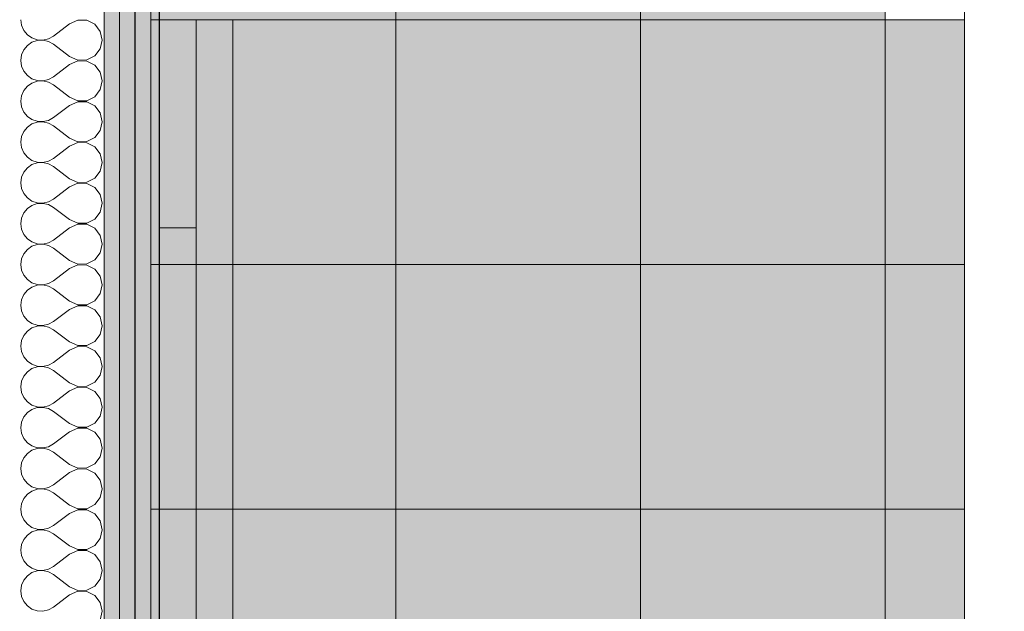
# Model space of a CAD drawing. Header units: millimetres. Extents: x -19885 to 4386, y -353 to 3827.
# Tile 10 of 59: x -19460 to -18655, y 1917 to 2400. Entities that reach past the tile are written whole.
import ezdxf

# ---------------------------------------------------------------- set-up
doc = ezdxf.new("R2010")
doc.units = ezdxf.units.MM
doc.header["$MEASUREMENT"] = 0
doc.linetypes.add('Wipeout_Contour', pattern=[1000, 0, -1000])
for name, color, linetype, lineweight in [('0_Nr_pióra__101', 252, 'Continuous', 5), ('0_Nr_pióra__21', 7, 'Continuous', 25), ('ROZBUDOWA_NOWE_DZIAŁOWE_Nr_pióra__47', 7, 'Continuous', 15)]:
    doc.layers.add(name, color=color, linetype=linetype, lineweight=lineweight)
for name, color, linetype, lineweight, true_color in [('0_Nr_pióra__181', 7, 'Continuous', 0, 0xe8e8e8), ('PRZBUDOWA_W_KAN_OPIS_Nr_pióra__20', 7, 'Continuous', 13, 0xb00000), ('ROZBUDOWA_NOWE_DZIAŁOWE_Nr_pióra__102', 7, 'Continuous', 5, 0xcccccc), ('ROZBUDOWA_NOWE_DZIAŁOWE_Nr_pióra__24', 7, 'Continuous', 15, 0x029e21), ('ROZBUDOWA_NOWE_DZIAŁOWE_Nr_pióra__4', 7, 'Continuous', 13, 0x029e21), ('ROZBUDOWA_NOWE_DZIAŁOWE_Nr_pióra__67', 7, 'Continuous', 13, 0x6a6a6a)]:
    doc.layers.add(name, color=color, linetype=linetype, lineweight=lineweight, true_color=true_color)
doc.layers.add('PRZBUDOWA_W_KAN_OPIS', color=7, linetype='Continuous')
doc.styles.add('GENERATED_STYLE_2', font='txt')
doc.dimstyles.new('GENERATED_STYLE__1', dxfattribs={"dimtxt": 40, "dimasz": 28.5, "dimexe": 0.18, "dimexo": 0, "dimgap": 0.09, "dimtad": 1, "dimdec": 0, "dimlfac": 0.1, "dimzin": 0, "dimdsep": 46, "dimtxsty": 'GENERATED_STYLE_2', "dimblk": 'ARROWHEAD_6', "dimblk1": 'ARROWHEAD_6', "dimblk2": 'ARROWHEAD_6', "dimcen": 0.09, "dimclrd": 256, "dimclre": 256, "dimclrt": 256, "dimadec": 1, "dimazin": 0, "dimtfac": 1, "dimtdec": 4, "dimtmove": 0, "dimatfit": 3, "dimfxl": 0, "dimtolj": 1, "dimtzin": 0, "dimarcsym": 0})
doc.dimstyles.new('GENERATED_STYLE__2', dxfattribs={"dimtxt": 40, "dimasz": 28.5, "dimexe": 0.18, "dimexo": 0, "dimgap": 0.09, "dimtad": 1, "dimtih": 1, "dimtoh": 1, "dimdec": 0, "dimlfac": 0.1, "dimzin": 0, "dimdsep": 46, "dimtxsty": 'GENERATED_STYLE_2', "dimblk": 'ARROWHEAD_6', "dimblk1": 'ARROWHEAD_6', "dimblk2": 'ARROWHEAD_6', "dimcen": 0.09, "dimclrd": 256, "dimclre": 256, "dimclrt": 256, "dimadec": 1, "dimazin": 0, "dimtfac": 1, "dimtdec": 4, "dimtmove": 0, "dimatfit": 3, "dimfxl": 0, "dimtolj": 1, "dimtzin": 0, "dimarcsym": 0})
pattern_1 = [(0, (0, 0), (0, 15), [0, -15])]

# ---------------------------------------------------------------- blocks, each defined once
blk = doc.blocks.new('*X12')
at = {"layer": 'ROZBUDOWA_NOWE_DZIAŁOWE_Nr_pióra__4', "linetype": 'Continuous'}
for p, q in [((-19459.33, 2400), (-19458.7, 2395.45)), ((-19412.65, 2399.67), (-19419.33, 2396.67)), ((-19405.33, 2399.51), (-19412.65, 2399.67)), ((-19398.79, 2396.24), (-19405.33, 2399.51)), ((-19458.7, 2395.45), (-19456.84, 2391.24)), ((-19456.84, 2391.24), (-19453.91, 2387.7)), ((-19419.33, 2396.67), (-19432.66, 2386.67)), ((-19394.27, 2390.48), (-19398.79, 2396.24)), ((-19392.66, 2383.33), (-19394.27, 2390.48)), ((-19453.91, 2387.7), (-19450.12, 2385.09)), ((-19450.12, 2385.09), (-19445.76, 2383.62)), ((-19445.76, 2383.04), (-19450.12, 2381.57)), ((-19445.76, 2383.62), (-19441.17, 2383.4)), ((-19441.17, 2383.27), (-19445.76, 2383.04)), ((-19441.17, 2383.4), (-19436.69, 2384.44)), ((-19436.69, 2382.23), (-19441.17, 2383.27)), ((-19436.69, 2384.44), (-19432.66, 2386.67)), ((-19432.66, 2380), (-19436.69, 2382.23)), ((-19394.27, 2376.19), (-19392.66, 2383.33)), ((-19456.84, 2375.43), (-19458.7, 2371.22)), ((-19453.91, 2378.97), (-19456.84, 2375.43)), ((-19450.12, 2381.57), (-19453.91, 2378.97)), ((-19419.33, 2370), (-19432.66, 2380)), ((-19398.79, 2370.43), (-19394.27, 2376.19)), ((-19458.7, 2371.22), (-19459.33, 2366.67)), ((-19459.33, 2366.67), (-19458.7, 2362.11)), ((-19419.33, 2370), (-19412.65, 2367)), ((-19412.65, 2366.33), (-19419.33, 2363.33)), ((-19412.65, 2367), (-19405.33, 2367.15)), ((-19405.33, 2366.18), (-19412.65, 2366.33)), ((-19405.33, 2367.15), (-19398.79, 2370.43)), ((-19398.79, 2362.91), (-19405.33, 2366.18)), ((-19458.7, 2362.11), (-19456.84, 2357.9)), ((-19456.84, 2357.9), (-19453.91, 2354.36)), ((-19419.33, 2363.33), (-19432.66, 2353.33)), ((-19394.27, 2357.14), (-19398.79, 2362.91)), ((-19453.91, 2354.36), (-19450.12, 2351.76)), ((-19450.12, 2351.76), (-19445.76, 2350.29)), ((-19445.76, 2349.71), (-19450.12, 2348.24)), ((-19445.76, 2350.29), (-19441.17, 2350.07)), ((-19441.17, 2349.93), (-19445.76, 2349.71)), ((-19441.17, 2350.07), (-19436.69, 2351.11)), ((-19436.69, 2348.89), (-19441.17, 2349.93)), ((-19436.69, 2351.11), (-19432.66, 2353.33)), ((-19392.66, 2350), (-19394.27, 2357.14)), ((-19394.27, 2342.86), (-19392.66, 2350)), ((-19456.84, 2342.1), (-19458.7, 2337.89)), ((-19453.91, 2345.64), (-19456.84, 2342.1)), ((-19450.12, 2348.24), (-19453.91, 2345.64)), ((-19432.66, 2346.67), (-19436.69, 2348.89)), ((-19419.33, 2336.67), (-19432.66, 2346.67)), ((-19398.79, 2337.09), (-19394.27, 2342.86)), ((-19458.7, 2337.89), (-19459.33, 2333.33)), ((-19419.33, 2336.67), (-19412.65, 2333.67)), ((-19412.65, 2333.67), (-19405.33, 2333.82)), ((-19405.33, 2333.82), (-19398.79, 2337.09)), ((-19459.33, 2333.33), (-19458.7, 2328.78)), ((-19458.7, 2328.78), (-19456.84, 2324.57)), ((-19419.33, 2330), (-19432.66, 2320)), ((-19412.65, 2333), (-19419.33, 2330)), ((-19405.33, 2332.85), (-19412.65, 2333)), ((-19398.79, 2329.57), (-19405.33, 2332.85)), ((-19394.27, 2323.81), (-19398.79, 2329.57)), ((-19456.84, 2324.57), (-19453.91, 2321.03)), ((-19453.91, 2321.03), (-19450.12, 2318.43)), ((-19450.12, 2318.43), (-19445.76, 2316.96)), ((-19441.17, 2316.73), (-19436.69, 2317.77)), ((-19436.69, 2317.77), (-19432.66, 2320)), ((-19392.66, 2316.67), (-19394.27, 2323.81)), ((-19453.91, 2312.3), (-19456.84, 2308.76)), ((-19450.12, 2314.91), (-19453.91, 2312.3)), ((-19445.76, 2316.38), (-19450.12, 2314.91)), ((-19445.76, 2316.96), (-19441.17, 2316.73)), ((-19441.17, 2316.6), (-19445.76, 2316.38)), ((-19436.69, 2315.56), (-19441.17, 2316.6)), ((-19432.66, 2313.33), (-19436.69, 2315.56)), ((-19419.33, 2303.33), (-19432.66, 2313.33)), ((-19398.79, 2303.76), (-19394.27, 2309.52)), ((-19394.27, 2309.52), (-19392.66, 2316.67)), ((-19458.7, 2304.55), (-19459.33, 2300)), ((-19456.84, 2308.76), (-19458.7, 2304.55)), ((-19419.33, 2303.33), (-19412.65, 2300.33)), ((-19405.33, 2300.49), (-19398.79, 2303.76)), ((-19459.33, 2300), (-19458.7, 2295.45)), ((-19458.7, 2295.45), (-19456.84, 2291.24)), ((-19419.33, 2296.67), (-19432.66, 2286.67)), ((-19412.65, 2299.67), (-19419.33, 2296.67)), ((-19412.65, 2300.33), (-19405.33, 2300.49)), ((-19405.33, 2299.51), (-19412.65, 2299.67)), ((-19398.79, 2296.24), (-19405.33, 2299.51)), ((-19394.27, 2290.48), (-19398.79, 2296.24)), ((-19456.84, 2291.24), (-19453.91, 2287.7)), ((-19453.91, 2287.7), (-19450.12, 2285.09)), ((-19436.69, 2284.44), (-19432.66, 2286.67)), ((-19392.66, 2283.33), (-19394.27, 2290.48)), ((-19453.91, 2278.97), (-19456.84, 2275.43)), ((-19450.12, 2281.57), (-19453.91, 2278.97)), ((-19450.12, 2285.09), (-19445.76, 2283.62)), ((-19445.76, 2283.04), (-19450.12, 2281.57)), ((-19445.76, 2283.62), (-19441.17, 2283.4)), ((-19441.17, 2283.27), (-19445.76, 2283.04)), ((-19441.17, 2283.4), (-19436.69, 2284.44)), ((-19436.69, 2282.23), (-19441.17, 2283.27)), ((-19432.66, 2280), (-19436.69, 2282.23)), ((-19419.33, 2270), (-19432.66, 2280)), ((-19394.27, 2276.19), (-19392.66, 2283.33)), ((-19458.7, 2271.22), (-19459.33, 2266.67)), ((-19456.84, 2275.43), (-19458.7, 2271.22)), ((-19419.33, 2270), (-19412.65, 2267)), ((-19405.33, 2267.15), (-19398.79, 2270.43)), ((-19398.79, 2270.43), (-19394.27, 2276.19)), ((-19459.33, 2266.67), (-19458.7, 2262.11)), ((-19458.7, 2262.11), (-19456.84, 2257.9)), ((-19419.33, 2263.33), (-19432.66, 2253.33)), ((-19412.65, 2266.33), (-19419.33, 2263.33)), ((-19412.65, 2267), (-19405.33, 2267.15)), ((-19405.33, 2266.18), (-19412.65, 2266.33)), ((-19398.79, 2262.91), (-19405.33, 2266.18)), ((-19394.27, 2257.14), (-19398.79, 2262.91)), ((-19456.84, 2257.9), (-19453.91, 2254.36)), ((-19453.91, 2254.36), (-19450.12, 2251.76)), ((-19436.69, 2251.11), (-19432.66, 2253.33)), ((-19392.66, 2250), (-19394.27, 2257.14)), ((-19453.91, 2245.64), (-19456.84, 2242.1)), ((-19450.12, 2248.24), (-19453.91, 2245.64)), ((-19450.12, 2251.76), (-19445.76, 2250.29)), ((-19445.76, 2249.71), (-19450.12, 2248.24)), ((-19445.76, 2250.29), (-19441.17, 2250.07)), ((-19441.17, 2249.93), (-19445.76, 2249.71)), ((-19441.17, 2250.07), (-19436.69, 2251.11)), ((-19436.69, 2248.89), (-19441.17, 2249.93)), ((-19432.66, 2246.67), (-19436.69, 2248.89)), ((-19419.33, 2236.67), (-19432.66, 2246.67)), ((-19394.27, 2242.86), (-19392.66, 2250)), ((-19458.7, 2237.89), (-19459.33, 2233.33)), ((-19456.84, 2242.1), (-19458.7, 2237.89)), ((-19405.33, 2233.82), (-19398.79, 2237.09)), ((-19398.79, 2237.09), (-19394.27, 2242.86)), ((-19459.33, 2233.33), (-19458.7, 2228.78)), ((-19419.33, 2230), (-19432.66, 2220)), ((-19419.33, 2236.67), (-19412.65, 2233.67)), ((-19412.65, 2233), (-19419.33, 2230)), ((-19412.65, 2233.67), (-19405.33, 2233.82)), ((-19405.33, 2232.85), (-19412.65, 2233)), ((-19398.79, 2229.57), (-19405.33, 2232.85)), ((-19394.27, 2223.81), (-19398.79, 2229.57)), ((-19458.7, 2228.78), (-19456.84, 2224.57)), ((-19456.84, 2224.57), (-19453.91, 2221.03)), ((-19453.91, 2221.03), (-19450.12, 2218.43)), ((-19392.66, 2216.67), (-19394.27, 2223.81)), ((-19450.12, 2214.91), (-19453.91, 2212.3)), ((-19450.12, 2218.43), (-19445.76, 2216.96)), ((-19445.76, 2216.38), (-19450.12, 2214.91)), ((-19445.76, 2216.96), (-19441.17, 2216.73)), ((-19441.17, 2216.6), (-19445.76, 2216.38)), ((-19441.17, 2216.73), (-19436.69, 2217.77)), ((-19436.69, 2215.56), (-19441.17, 2216.6)), ((-19436.69, 2217.77), (-19432.66, 2220)), ((-19432.66, 2213.33), (-19436.69, 2215.56)), ((-19419.33, 2203.33), (-19432.66, 2213.33)), ((-19394.27, 2209.52), (-19392.66, 2216.67)), ((-19456.84, 2208.76), (-19458.7, 2204.55)), ((-19453.91, 2212.3), (-19456.84, 2208.76)), ((-19398.79, 2203.76), (-19394.27, 2209.52)), ((-19458.7, 2204.55), (-19459.33, 2200)), ((-19459.33, 2200), (-19458.7, 2195.45)), ((-19419.33, 2203.33), (-19412.65, 2200.33)), ((-19412.65, 2199.67), (-19419.33, 2196.67)), ((-19412.65, 2200.33), (-19405.33, 2200.49)), ((-19405.33, 2199.51), (-19412.65, 2199.67)), ((-19405.33, 2200.49), (-19398.79, 2203.76)), ((-19398.79, 2196.24), (-19405.33, 2199.51)), ((-19458.7, 2195.45), (-19456.84, 2191.24)), ((-19456.84, 2191.24), (-19453.91, 2187.7)), ((-19419.33, 2196.67), (-19432.66, 2186.67)), ((-19394.27, 2190.48), (-19398.79, 2196.24)), ((-19392.66, 2183.33), (-19394.27, 2190.48)), ((-19453.91, 2187.7), (-19450.12, 2185.09)), ((-19450.12, 2181.57), (-19453.91, 2178.97)), ((-19450.12, 2185.09), (-19445.76, 2183.62)), ((-19445.76, 2183.04), (-19450.12, 2181.57)), ((-19445.76, 2183.62), (-19441.17, 2183.4)), ((-19441.17, 2183.27), (-19445.76, 2183.04)), ((-19441.17, 2183.4), (-19436.69, 2184.44)), ((-19436.69, 2182.23), (-19441.17, 2183.27)), ((-19436.69, 2184.44), (-19432.66, 2186.67)), ((-19432.66, 2180), (-19436.69, 2182.23)), ((-19394.27, 2176.19), (-19392.66, 2183.33)), ((-19456.84, 2175.43), (-19458.7, 2171.22)), ((-19453.91, 2178.97), (-19456.84, 2175.43)), ((-19419.33, 2170), (-19432.66, 2180)), ((-19398.79, 2170.43), (-19394.27, 2176.19)), ((-19458.7, 2171.22), (-19459.33, 2166.67)), ((-19459.33, 2166.67), (-19458.7, 2162.11)), ((-19419.33, 2170), (-19412.65, 2167)), ((-19412.65, 2166.33), (-19419.33, 2163.33)), ((-19412.65, 2167), (-19405.33, 2167.15)), ((-19405.33, 2166.18), (-19412.65, 2166.33)), ((-19405.33, 2167.15), (-19398.79, 2170.43)), ((-19398.79, 2162.91), (-19405.33, 2166.18)), ((-19458.7, 2162.11), (-19456.84, 2157.9)), ((-19456.84, 2157.9), (-19453.91, 2154.36)), ((-19419.33, 2163.33), (-19432.66, 2153.33)), ((-19394.27, 2157.14), (-19398.79, 2162.91)), ((-19392.66, 2150), (-19394.27, 2157.14)), ((-19453.91, 2154.36), (-19450.12, 2151.76)), ((-19450.12, 2151.76), (-19445.76, 2150.29)), ((-19445.76, 2149.71), (-19450.12, 2148.24)), ((-19445.76, 2150.29), (-19441.17, 2150.07)), ((-19441.17, 2149.93), (-19445.76, 2149.71)), ((-19441.17, 2150.07), (-19436.69, 2151.11)), ((-19436.69, 2148.89), (-19441.17, 2149.93)), ((-19436.69, 2151.11), (-19432.66, 2153.33)), ((-19432.66, 2146.67), (-19436.69, 2148.89)), ((-19394.27, 2142.86), (-19392.66, 2150)), ((-19456.84, 2142.1), (-19458.7, 2137.89)), ((-19453.91, 2145.64), (-19456.84, 2142.1)), ((-19450.12, 2148.24), (-19453.91, 2145.64)), ((-19419.33, 2136.67), (-19432.66, 2146.67)), ((-19398.79, 2137.09), (-19394.27, 2142.86)), ((-19458.7, 2137.89), (-19459.33, 2133.33)), ((-19459.33, 2133.33), (-19458.7, 2128.78)), ((-19419.33, 2136.67), (-19412.65, 2133.67)), ((-19412.65, 2133), (-19419.33, 2130)), ((-19412.65, 2133.67), (-19405.33, 2133.82)), ((-19405.33, 2132.85), (-19412.65, 2133)), ((-19405.33, 2133.82), (-19398.79, 2137.09)), ((-19398.79, 2129.57), (-19405.33, 2132.85)), ((-19458.7, 2128.78), (-19456.84, 2124.57)), ((-19456.84, 2124.57), (-19453.91, 2121.03)), ((-19419.33, 2130), (-19432.66, 2120)), ((-19394.27, 2123.81), (-19398.79, 2129.57)), ((-19453.91, 2121.03), (-19450.12, 2118.43)), ((-19450.12, 2118.43), (-19445.76, 2116.96)), ((-19445.76, 2116.38), (-19450.12, 2114.91)), ((-19445.76, 2116.96), (-19441.17, 2116.73)), ((-19441.17, 2116.6), (-19445.76, 2116.38)), ((-19441.17, 2116.73), (-19436.69, 2117.77)), ((-19436.69, 2115.56), (-19441.17, 2116.6)), ((-19436.69, 2117.77), (-19432.66, 2120)), ((-19392.66, 2116.67), (-19394.27, 2123.81)), ((-19394.27, 2109.52), (-19392.66, 2116.67)), ((-19456.84, 2108.76), (-19458.7, 2104.55)), ((-19453.91, 2112.3), (-19456.84, 2108.76)), ((-19450.12, 2114.91), (-19453.91, 2112.3)), ((-19432.66, 2113.33), (-19436.69, 2115.56)), ((-19419.33, 2103.33), (-19432.66, 2113.33)), ((-19398.79, 2103.76), (-19394.27, 2109.52)), ((-19458.7, 2104.55), (-19459.33, 2100)), ((-19419.33, 2103.33), (-19412.65, 2100.33)), ((-19412.65, 2100.33), (-19405.33, 2100.49)), ((-19405.33, 2100.49), (-19398.79, 2103.76)), ((-19459.33, 2100), (-19458.7, 2095.45)), ((-19458.7, 2095.45), (-19456.84, 2091.24)), ((-19419.33, 2096.67), (-19432.66, 2086.67)), ((-19412.65, 2099.67), (-19419.33, 2096.67)), ((-19405.33, 2099.51), (-19412.65, 2099.67)), ((-19398.79, 2096.24), (-19405.33, 2099.51)), ((-19394.27, 2090.48), (-19398.79, 2096.24)), ((-19456.84, 2091.24), (-19453.91, 2087.7)), ((-19453.91, 2087.7), (-19450.12, 2085.09)), ((-19450.12, 2085.09), (-19445.76, 2083.62)), ((-19441.17, 2083.4), (-19436.69, 2084.44)), ((-19436.69, 2084.44), (-19432.66, 2086.67)), ((-19392.66, 2083.33), (-19394.27, 2090.48)), ((-19453.91, 2078.97), (-19456.84, 2075.43)), ((-19450.12, 2081.57), (-19453.91, 2078.97)), ((-19445.76, 2083.04), (-19450.12, 2081.57)), ((-19445.76, 2083.62), (-19441.17, 2083.4)), ((-19441.17, 2083.27), (-19445.76, 2083.04)), ((-19436.69, 2082.23), (-19441.17, 2083.27)), ((-19432.66, 2080), (-19436.69, 2082.23)), ((-19419.33, 2070), (-19432.66, 2080)), ((-19398.79, 2070.43), (-19394.27, 2076.19)), ((-19394.27, 2076.19), (-19392.66, 2083.33)), ((-19458.7, 2071.22), (-19459.33, 2066.67)), ((-19456.84, 2075.43), (-19458.7, 2071.22)), ((-19419.33, 2070), (-19412.65, 2067)), ((-19405.33, 2067.15), (-19398.79, 2070.43)), ((-19459.33, 2066.67), (-19458.7, 2062.11)), ((-19458.7, 2062.11), (-19456.84, 2057.9)), ((-19419.33, 2063.33), (-19432.66, 2053.33)), ((-19412.65, 2066.33), (-19419.33, 2063.33)), ((-19412.65, 2067), (-19405.33, 2067.15)), ((-19405.33, 2066.18), (-19412.65, 2066.33)), ((-19398.79, 2062.91), (-19405.33, 2066.18)), ((-19394.27, 2057.14), (-19398.79, 2062.91)), ((-19456.84, 2057.9), (-19453.91, 2054.36)), ((-19453.91, 2054.36), (-19450.12, 2051.76)), ((-19436.69, 2051.11), (-19432.66, 2053.33)), ((-19392.66, 2050), (-19394.27, 2057.14)), ((-19453.91, 2045.64), (-19456.84, 2042.1)), ((-19450.12, 2048.24), (-19453.91, 2045.64)), ((-19450.12, 2051.76), (-19445.76, 2050.29)), ((-19445.76, 2049.71), (-19450.12, 2048.24)), ((-19445.76, 2050.29), (-19441.17, 2050.07)), ((-19441.17, 2049.93), (-19445.76, 2049.71)), ((-19441.17, 2050.07), (-19436.69, 2051.11)), ((-19436.69, 2048.89), (-19441.17, 2049.93)), ((-19432.66, 2046.67), (-19436.69, 2048.89)), ((-19419.33, 2036.67), (-19432.66, 2046.67)), ((-19394.27, 2042.86), (-19392.66, 2050)), ((-19458.7, 2037.89), (-19459.33, 2033.33)), ((-19456.84, 2042.1), (-19458.7, 2037.89)), ((-19419.33, 2036.67), (-19412.65, 2033.67)), ((-19405.33, 2033.82), (-19398.79, 2037.09)), ((-19398.79, 2037.09), (-19394.27, 2042.86)), ((-19459.33, 2033.33), (-19458.7, 2028.78)), ((-19458.7, 2028.78), (-19456.84, 2024.57)), ((-19419.33, 2030), (-19432.66, 2020)), ((-19412.65, 2033), (-19419.33, 2030)), ((-19412.65, 2033.67), (-19405.33, 2033.82)), ((-19405.33, 2032.85), (-19412.65, 2033)), ((-19398.79, 2029.57), (-19405.33, 2032.85)), ((-19394.27, 2023.81), (-19398.79, 2029.57)), ((-19456.84, 2024.57), (-19453.91, 2021.03)), ((-19453.91, 2021.03), (-19450.12, 2018.43)), ((-19436.69, 2017.77), (-19432.66, 2020)), ((-19392.66, 2016.67), (-19394.27, 2023.81)), ((-19453.91, 2012.3), (-19456.84, 2008.76)), ((-19450.12, 2014.91), (-19453.91, 2012.3)), ((-19450.12, 2018.43), (-19445.76, 2016.96)), ((-19445.76, 2016.38), (-19450.12, 2014.91)), ((-19445.76, 2016.96), (-19441.17, 2016.73)), ((-19441.17, 2016.6), (-19445.76, 2016.38)), ((-19441.17, 2016.73), (-19436.69, 2017.77)), ((-19436.69, 2015.56), (-19441.17, 2016.6)), ((-19432.66, 2013.33), (-19436.69, 2015.56)), ((-19419.33, 2003.33), (-19432.66, 2013.33)), ((-19394.27, 2009.52), (-19392.66, 2016.67)), ((-19458.7, 2004.55), (-19459.33, 2000)), ((-19456.84, 2008.76), (-19458.7, 2004.55)), ((-19405.33, 2000.49), (-19398.79, 2003.76)), ((-19398.79, 2003.76), (-19394.27, 2009.52)), ((-19459.33, 2000), (-19458.7, 1995.45)), ((-19419.33, 1996.67), (-19432.66, 1986.67)), ((-19419.33, 2003.33), (-19412.65, 2000.33)), ((-19412.65, 1999.67), (-19419.33, 1996.67)), ((-19412.65, 2000.33), (-19405.33, 2000.49)), ((-19405.33, 1999.51), (-19412.65, 1999.67)), ((-19398.79, 1996.24), (-19405.33, 1999.51)), ((-19394.27, 1990.48), (-19398.79, 1996.24)), ((-19458.7, 1995.45), (-19456.84, 1991.24)), ((-19456.84, 1991.24), (-19453.91, 1987.7)), ((-19453.91, 1987.7), (-19450.12, 1985.09)), ((-19392.66, 1983.33), (-19394.27, 1990.48)), ((-19450.12, 1981.57), (-19453.91, 1978.97)), ((-19450.12, 1985.09), (-19445.76, 1983.62)), ((-19445.76, 1983.04), (-19450.12, 1981.57)), ((-19445.76, 1983.62), (-19441.17, 1983.4)), ((-19441.17, 1983.27), (-19445.76, 1983.04)), ((-19441.17, 1983.4), (-19436.69, 1984.44)), ((-19436.69, 1982.23), (-19441.17, 1983.27)), ((-19436.69, 1984.44), (-19432.66, 1986.67)), ((-19432.66, 1980), (-19436.69, 1982.23)), ((-19419.33, 1970), (-19432.66, 1980)), ((-19394.27, 1976.19), (-19392.66, 1983.33)), ((-19456.84, 1975.43), (-19458.7, 1971.22)), ((-19453.91, 1978.97), (-19456.84, 1975.43)), ((-19398.79, 1970.43), (-19394.27, 1976.19)), ((-19458.7, 1971.22), (-19459.33, 1966.67)), ((-19459.33, 1966.67), (-19458.7, 1962.11)), ((-19419.33, 1970), (-19412.65, 1967)), ((-19412.65, 1966.33), (-19419.33, 1963.33)), ((-19412.65, 1967), (-19405.33, 1967.15)), ((-19405.33, 1966.18), (-19412.65, 1966.33)), ((-19405.33, 1967.15), (-19398.79, 1970.43)), ((-19398.79, 1962.91), (-19405.33, 1966.18)), ((-19458.7, 1962.11), (-19456.84, 1957.9)), ((-19456.84, 1957.9), (-19453.91, 1954.36)), ((-19419.33, 1963.33), (-19432.66, 1953.33)), ((-19394.27, 1957.14), (-19398.79, 1962.91)), ((-19392.66, 1950), (-19394.27, 1957.14)), ((-19453.91, 1954.36), (-19450.12, 1951.76)), ((-19450.12, 1948.24), (-19453.91, 1945.64)), ((-19450.12, 1951.76), (-19445.76, 1950.29)), ((-19445.76, 1949.71), (-19450.12, 1948.24)), ((-19445.76, 1950.29), (-19441.17, 1950.07)), ((-19441.17, 1949.93), (-19445.76, 1949.71)), ((-19441.17, 1950.07), (-19436.69, 1951.11)), ((-19436.69, 1948.89), (-19441.17, 1949.93)), ((-19436.69, 1951.11), (-19432.66, 1953.33)), ((-19432.66, 1946.67), (-19436.69, 1948.89)), ((-19394.27, 1942.86), (-19392.66, 1950)), ((-19456.84, 1942.1), (-19458.7, 1937.89)), ((-19453.91, 1945.64), (-19456.84, 1942.1)), ((-19419.33, 1936.67), (-19432.66, 1946.67)), ((-19398.79, 1937.09), (-19394.27, 1942.86)), ((-19458.7, 1937.89), (-19459.33, 1933.33)), ((-19459.33, 1933.33), (-19458.7, 1928.78)), ((-19419.33, 1936.67), (-19412.65, 1933.67)), ((-19412.65, 1933), (-19419.33, 1930)), ((-19412.65, 1933.67), (-19405.33, 1933.82)), ((-19405.33, 1932.85), (-19412.65, 1933)), ((-19405.33, 1933.82), (-19398.79, 1937.09)), ((-19398.79, 1929.57), (-19405.33, 1932.85)), ((-19458.7, 1928.78), (-19456.84, 1924.57)), ((-19456.84, 1924.57), (-19453.91, 1921.03)), ((-19419.33, 1930), (-19432.66, 1920)), ((-19394.27, 1923.81), (-19398.79, 1929.57)), ((-19392.66, 1916.67), (-19394.27, 1923.81)), ((-19453.91, 1921.03), (-19450.12, 1918.43)), ((-19450.12, 1918.43), (-19445.76, 1916.96)), ((-19445.76, 1916.96), (-19441.17, 1916.73)), ((-19441.17, 1916.73), (-19436.69, 1917.77)), ((-19436.69, 1917.77), (-19432.66, 1920)), ((-19394.27, 1909.52), (-19392.66, 1916.67))]:
    blk.add_line(p, q, dxfattribs=at)
blk = doc.blocks.new('Wypełnienie_6', base_point=(0, 0))
at = {"layer": 'ROZBUDOWA_NOWE_DZIAŁOWE_Nr_pióra__4', "linetype": 'Continuous'}
blk.add_blockref('*X12', (0, 0), dxfattribs=at)
blk = doc.blocks.new('*D222')
at = {"layer": 'PRZBUDOWA_W_KAN_OPIS_Nr_pióra__20', "linetype": 'Continuous'}
for p, q in [((-19366, -252.51), (-19366, -196.26)), ((-18688, -252.51), (-18688, -196.26)), ((-19351, -209.38), (-19381, -239.38)), ((-18673, -209.38), (-18703, -239.38)), ((-19388.5, -224.38), (-19366, -224.38)), ((-19366, -224.38), (-18688, -224.38))]:
    blk.add_line(p, q, dxfattribs=at)
at = {"color": 254, "linetype": 'Wipeout_Contour', "lineweight": 0, "ltscale": 76112.086288}
blk.add_wipeout([(-19052.6, -216.38), (-19001.4, -216.38), (-19001.4, -176.38), (-19052.6, -176.38)], dxfattribs=at).dxf.layer = 'PRZBUDOWA_W_KAN_OPIS'
at = {"layer": 'PRZBUDOWA_W_KAN_OPIS_Nr_pióra__20', "insert": (-19052.6, -216.38), "char_height": 40, "attachment_point": 7, "style": 'GENERATED_STYLE_2'}
blk.add_mtext('\\A1;{\\fArial Narrow|b0|i0|c238|p34;68}', dxfattribs=at)
blk = doc.blocks.new('ARROWHEAD_6')
at = {"color": 0, "linetype": 'Continuous', "lineweight": 0}
for p, q in [((-0.5, -0.5), (0.5, 0.5)), ((0, 0), (-1, 0))]:
    blk.add_line(p, q, dxfattribs=at)
blk = doc.blocks.new('*D225')
at = {"layer": 'PRZBUDOWA_W_KAN_OPIS_Nr_pióra__20', "linetype": 'Continuous'}
for p, q in [((-19366, -152.51), (-19366, -96.26)), ((-19346, -152.51), (-19346, -96.26)), ((-19351, -109.38), (-19381, -139.38)), ((-19331, -109.38), (-19361, -139.38)), ((-19388.5, -124.38), (-19366, -124.38)), ((-19366, -124.38), (-19346, -124.38))]:
    blk.add_line(p, q, dxfattribs=at)
at = {"color": 254, "linetype": 'Wipeout_Contour', "lineweight": 0, "ltscale": 77576.189857}
blk.add_wipeout([(-19406.6, -116.38), (-19381, -116.38), (-19381, -76.38), (-19406.6, -76.38)], dxfattribs=at).dxf.layer = 'PRZBUDOWA_W_KAN_OPIS'
at = {"layer": 'PRZBUDOWA_W_KAN_OPIS_Nr_pióra__20', "insert": (-19406.6, -116.38), "char_height": 40, "attachment_point": 7, "style": 'GENERATED_STYLE_2'}
blk.add_mtext('\\A1;{\\fArial Narrow|b0|i0|c238|p34;2}', dxfattribs=at)
blk = doc.blocks.new('*D238')
at = {"layer": 'PRZBUDOWA_W_KAN_OPIS_Nr_pióra__20', "linetype": 'Continuous'}
for p, q in [((-19366, -352.51), (-19366, -296.26)), ((-16352.86, -352.51), (-16352.86, -296.26)), ((-19351, -309.38), (-19381, -339.38)), ((-16367.86, -339.38), (-16337.86, -309.38)), ((-19388.5, -324.38), (-19366, -324.38)), ((-19366, -324.38), (-16352.86, -324.38)), ((-16352.86, -324.38), (-16330.36, -324.38))]:
    blk.add_line(p, q, dxfattribs=at)
at = {"color": 254, "linetype": 'Wipeout_Contour', "lineweight": 0, "ltscale": 71447.606242}
blk.add_wipeout([(-17897.83, -316.38), (-17821.03, -316.38), (-17821.03, -276.38), (-17897.83, -276.38)], dxfattribs=at).dxf.layer = 'PRZBUDOWA_W_KAN_OPIS'
at = {"layer": 'PRZBUDOWA_W_KAN_OPIS_Nr_pióra__20', "insert": (-17897.83, -316.38), "char_height": 40, "attachment_point": 7, "style": 'GENERATED_STYLE_2'}
blk.add_mtext('\\A1;{\\fArial Narrow|b0|i0|c238|p34;301}', dxfattribs=at)
blk = doc.blocks.new('*D246')
at = {"layer": 'PRZBUDOWA_W_KAN_OPIS_Nr_pióra__20', "linetype": 'Continuous'}
for p, q in [((-19722.63, 2015), (-19692.63, 1985)), ((-19679.5, 2000), (-19735.75, 2000)), ((-19707.63, 1800), (-19707.63, 2000)), ((-19722.63, 1815), (-19692.63, 1785)), ((-19679.5, 1800), (-19735.75, 1800))]:
    blk.add_line(p, q, dxfattribs=at)
at = {"color": 254, "linetype": 'Wipeout_Contour', "lineweight": 0, "ltscale": 79307.574077}
blk.add_wipeout([(-19715.63, 1874.4), (-19715.63, 1925.6), (-19755.63, 1925.6), (-19755.63, 1874.4)], dxfattribs=at).dxf.layer = 'PRZBUDOWA_W_KAN_OPIS'
at = {"layer": 'PRZBUDOWA_W_KAN_OPIS_Nr_pióra__20', "insert": (-19715.63, 1874.4), "char_height": 40, "attachment_point": 7, "rotation": 90, "style": 'GENERATED_STYLE_2'}
blk.add_mtext('\\A1;{\\fArial Narrow|b0|i0|c238|p34;20}', dxfattribs=at)
blk = doc.blocks.new('*D247')
at = {"layer": 'PRZBUDOWA_W_KAN_OPIS_Nr_pióra__20', "linetype": 'Continuous'}
for p, q in [((-19722.63, 2215), (-19692.63, 2185)), ((-19679.5, 2200), (-19735.75, 2200)), ((-19707.63, 2000), (-19707.63, 2200)), ((-19722.63, 2015), (-19692.63, 1985)), ((-19679.5, 2000), (-19735.75, 2000))]:
    blk.add_line(p, q, dxfattribs=at)
at = {"color": 254, "linetype": 'Wipeout_Contour', "lineweight": 0, "ltscale": 79388.231527}
blk.add_wipeout([(-19715.63, 2074.4), (-19715.63, 2125.6), (-19755.63, 2125.6), (-19755.63, 2074.4)], dxfattribs=at).dxf.layer = 'PRZBUDOWA_W_KAN_OPIS'
at = {"layer": 'PRZBUDOWA_W_KAN_OPIS_Nr_pióra__20', "insert": (-19715.63, 2074.4), "char_height": 40, "attachment_point": 7, "rotation": 90, "style": 'GENERATED_STYLE_2'}
blk.add_mtext('\\A1;{\\fArial Narrow|b0|i0|c238|p34;20}', dxfattribs=at)
blk = doc.blocks.new('*D248')
at = {"layer": 'PRZBUDOWA_W_KAN_OPIS_Nr_pióra__20', "linetype": 'Continuous'}
for p, q in [((-19722.63, 2415), (-19692.63, 2385)), ((-19679.5, 2400), (-19735.75, 2400)), ((-19707.63, 2200), (-19707.63, 2400)), ((-19722.63, 2215), (-19692.63, 2185)), ((-19679.5, 2200), (-19735.75, 2200))]:
    blk.add_line(p, q, dxfattribs=at)
at = {"color": 254, "linetype": 'Wipeout_Contour', "lineweight": 0, "ltscale": 79476.860174}
blk.add_wipeout([(-19715.63, 2274.4), (-19715.63, 2325.6), (-19755.63, 2325.6), (-19755.63, 2274.4)], dxfattribs=at).dxf.layer = 'PRZBUDOWA_W_KAN_OPIS'
at = {"layer": 'PRZBUDOWA_W_KAN_OPIS_Nr_pióra__20', "insert": (-19715.63, 2274.4), "char_height": 40, "attachment_point": 7, "rotation": 90, "style": 'GENERATED_STYLE_2'}
blk.add_mtext('\\A1;{\\fArial Narrow|b0|i0|c238|p34;20}', dxfattribs=at)
blk = doc.blocks.new('*D249')
at = {"layer": 'PRZBUDOWA_W_KAN_OPIS_Nr_pióra__20', "linetype": 'Continuous'}
for p, q in [((-19722.63, 2615), (-19692.63, 2585)), ((-19679.5, 2600), (-19735.75, 2600)), ((-19707.63, 2400), (-19707.63, 2600)), ((-19722.63, 2415), (-19692.63, 2385)), ((-19679.5, 2400), (-19735.75, 2400))]:
    blk.add_line(p, q, dxfattribs=at)
at = {"color": 254, "linetype": 'Wipeout_Contour', "lineweight": 0, "ltscale": 79573.433383}
blk.add_wipeout([(-19715.63, 2474.4), (-19715.63, 2525.6), (-19755.63, 2525.6), (-19755.63, 2474.4)], dxfattribs=at).dxf.layer = 'PRZBUDOWA_W_KAN_OPIS'
at = {"layer": 'PRZBUDOWA_W_KAN_OPIS_Nr_pióra__20', "insert": (-19715.63, 2474.4), "char_height": 40, "attachment_point": 7, "rotation": 90, "style": 'GENERATED_STYLE_2'}
blk.add_mtext('\\A1;{\\fArial Narrow|b0|i0|c238|p34;20}', dxfattribs=at)
blk = doc.blocks.new('*D252')
at = {"layer": 'PRZBUDOWA_W_KAN_OPIS_Nr_pióra__20', "linetype": 'Continuous'}
for p, q in [((-19839.52, 2615), (-19809.52, 2585)), ((-19796.4, 2600), (-19852.65, 2600)), ((-19824.52, 400), (-19824.52, 2600)), ((-19839.52, 415), (-19809.52, 385)), ((-19796.4, 400), (-19852.65, 400)), ((-19824.52, 377.5), (-19824.52, 400))]:
    blk.add_line(p, q, dxfattribs=at)
at = {"color": 254, "linetype": 'Wipeout_Contour', "lineweight": 0, "ltscale": 79636.584102}
blk.add_wipeout([(-19832.52, 1461.6), (-19832.52, 1538.4), (-19872.52, 1538.4), (-19872.52, 1461.6)], dxfattribs=at).dxf.layer = 'PRZBUDOWA_W_KAN_OPIS'
at = {"layer": 'PRZBUDOWA_W_KAN_OPIS_Nr_pióra__20', "insert": (-19832.52, 1461.6), "char_height": 40, "attachment_point": 7, "rotation": 90, "style": 'GENERATED_STYLE_2'}
blk.add_mtext('\\A1;{\\fArial Narrow|b0|i0|c238|p34;220}', dxfattribs=at)

msp = doc.modelspace()

# ---------------------------------------------------------------- hatches: boundary and pattern name
at = {"layer": '0_Nr_pióra__181', "linetype": 'Continuous', "lineweight": 0, "true_color": 0xf9f9f9}
for points in [[(-19352.86, 2600), (-19152.86, 2600), (-19152.86, 2400), (-19352.86, 2400)], [(-19152.86, 2600), (-18952.86, 2600), (-18952.86, 2400), (-19152.86, 2400)], [(-18952.86, 2600), (-18752.86, 2600), (-18752.86, 2400), (-18952.86, 2400)], [(-19352.86, 2400), (-19152.86, 2400), (-19152.86, 2200), (-19352.86, 2200)], [(-19286, 2400), (-19286, 1302.07), (-19316, 1302.07), (-19316, 2400)], [(-19152.86, 2400), (-18952.86, 2400), (-18952.86, 2200), (-19152.86, 2200)], [(-18952.86, 2400), (-18752.86, 2400), (-18752.86, 2200), (-18952.86, 2200)], [(-18752.86, 2400), (-18688, 2400), (-18688, 2200), (-18752.86, 2200)], [(-19316, 2230), (-19346, 2230), (-19346, 2200), (-19316, 2200)], [(-19352.86, 2200), (-19152.86, 2200), (-19152.86, 2000), (-19352.86, 2000)], [(-19152.86, 2200), (-18952.86, 2200), (-18952.86, 2000), (-19152.86, 2000)], [(-18952.86, 2200), (-18752.86, 2200), (-18752.86, 2000), (-18952.86, 2000)], [(-18752.86, 2200), (-18688, 2200), (-18688, 2000), (-18752.86, 2000)], [(-19352.86, 2000), (-19152.86, 2000), (-19152.86, 1800), (-19352.86, 1800)], [(-19152.86, 2000), (-18952.86, 2000), (-18952.86, 1800), (-19152.86, 1800)], [(-18952.86, 2000), (-18752.86, 2000), (-18752.86, 1800), (-18952.86, 1800)], [(-18752.86, 2000), (-18688, 2000), (-18688, 1800), (-18752.86, 1800)]]:
    msp.add_hatch(color=7, dxfattribs=at).paths.add_polyline_path(points)
at = {"layer": 'ROZBUDOWA_NOWE_DZIAŁOWE_Nr_pióra__24', "linetype": 'Continuous'}
h = msp.add_hatch(dxfattribs=at)
h.set_pattern_fill('Gips', color=256, style=0, pattern_type=2)
h.set_pattern_definition(pattern_1)
h.paths.add_polyline_path([(-19391, 300), (-19378.5, 300), (-19378.5, 3100), (-19391, 3100)])
h = msp.add_hatch(dxfattribs=at)
h.set_pattern_fill('Gips', color=256, style=0, pattern_type=2)
h.set_pattern_definition(pattern_1)
h.paths.add_polyline_path([(-19378.5, 300), (-19366, 300), (-19366, 3100), (-19378.5, 3100)])

# ---------------------------------------------------------------- linework, layer by layer
at = {"layer": '0_Nr_pióra__101', "linetype": 'Continuous', "flags": 128}
for points in [[(-19352.86, 2600), (-19152.86, 2600), (-19152.86, 2400), (-19352.86, 2400)], [(-19152.86, 2600), (-18952.86, 2600), (-18952.86, 2400), (-19152.86, 2400)], [(-18952.86, 2600), (-18752.86, 2600), (-18752.86, 2400), (-18952.86, 2400)], [(-19352.86, 2400), (-19152.86, 2400), (-19152.86, 2200), (-19352.86, 2200)], [(-19286, 2400), (-19286, 1302.07), (-19316, 1302.07), (-19316, 2400)], [(-19152.86, 2400), (-18952.86, 2400), (-18952.86, 2200), (-19152.86, 2200)], [(-18952.86, 2400), (-18752.86, 2400), (-18752.86, 2200), (-18952.86, 2200)], [(-18752.86, 2400), (-18688, 2400), (-18688, 2200), (-18752.86, 2200)], [(-19316, 2230), (-19346, 2230), (-19346, 2200), (-19316, 2200)], [(-19352.86, 2200), (-19152.86, 2200), (-19152.86, 2000), (-19352.86, 2000)], [(-19152.86, 2200), (-18952.86, 2200), (-18952.86, 2000), (-19152.86, 2000)], [(-18952.86, 2200), (-18752.86, 2200), (-18752.86, 2000), (-18952.86, 2000)], [(-18752.86, 2200), (-18688, 2200), (-18688, 2000), (-18752.86, 2000)], [(-19352.86, 2000), (-19152.86, 2000), (-19152.86, 1800), (-19352.86, 1800)], [(-19152.86, 2000), (-18952.86, 2000), (-18952.86, 1800), (-19152.86, 1800)], [(-18952.86, 2000), (-18752.86, 2000), (-18752.86, 1800), (-18952.86, 1800)], [(-18752.86, 2000), (-18688, 2000), (-18688, 1800), (-18752.86, 1800)]]:
    msp.add_lwpolyline(points, close=True, dxfattribs=at)
at = {"layer": 'ROZBUDOWA_NOWE_DZIAŁOWE_Nr_pióra__47', "linetype": 'Continuous'}
msp.add_line((-19366, 3100), (-19366, 300), dxfattribs=at)
at = {"layer": 'ROZBUDOWA_NOWE_DZIAŁOWE_Nr_pióra__67', "linetype": 'Continuous'}
for p, q in [((-19391, 3100), (-19391, 300)), ((-19378.5, 3100), (-19378.5, 300))]:
    msp.add_line(p, q, dxfattribs=at)

# ---------------------------------------------------------------- block references
at = {"layer": 'ROZBUDOWA_NOWE_DZIAŁOWE_Nr_pióra__4', "linetype": 'Continuous'}
msp.add_blockref('Wypełnienie_6', (0, 0), dxfattribs=at)

# ---------------------------------------------------------------- next in the draw order: dimensions: what is measured, and where the dimension line sits
at = {"layer": 'PRZBUDOWA_W_KAN_OPIS', "color": 14, "linetype": 'Continuous', "lineweight": 13, "true_color": 0xb00000}
dim = msp.add_linear_dim(base=(-18688, -224.38), p1=(-19366, 3100), p2=(-18688, 400), dimstyle='GENERATED_STYLE__2', dxfattribs=at)
dim.commit()
dim.dimension.update_dxf_attribs({"geometry": '*D222', "text_midpoint": (-19022.24, -196.38), "dimtype": 160})

# ---------------------------------------------------------------- next in the draw order: dimensions: what is measured, and where the dimension line sits
dim = msp.add_linear_dim(base=(-19346, -124.38), p1=(-19366, 3100), p2=(-19346, 1400), dimstyle='GENERATED_STYLE__2', dxfattribs=at)
dim.commit()
dim.dimension.update_dxf_attribs({"geometry": '*D225', "text_midpoint": (-19391.42, -96.38), "dimtype": 160})

# ---------------------------------------------------------------- next in the draw order: dimensions: what is measured, and where the dimension line sits
dim = msp.add_linear_dim(base=(-16352.86, -324.38), p1=(-19366, 3100), p2=(-16352.86, 3100), dimstyle='GENERATED_STYLE__2', dxfattribs=at)
dim.commit()
dim.dimension.update_dxf_attribs({"geometry": '*D238', "text_midpoint": (-17852.3, -296.38), "dimtype": 160})

# ---------------------------------------------------------------- next in the draw order: linework, layer by layer
at = {"layer": 'ROZBUDOWA_NOWE_DZIAŁOWE_Nr_pióra__102', "linetype": 'Continuous'}
msp.add_line((-18688, 400), (-18688, 2512), dxfattribs=at)

# ---------------------------------------------------------------- next in the draw order: dimensions: what is measured, and where the dimension line sits
at = {"layer": 'PRZBUDOWA_W_KAN_OPIS', "color": 14, "linetype": 'Continuous', "lineweight": 13, "true_color": 0xb00000}
dim = msp.add_linear_dim(base=(-19707.63, 2000), p1=(-19152.86, 1800), p2=(-19152.86, 2000), angle=90, dimstyle='GENERATED_STYLE__1', dxfattribs=at)
dim.commit()
dim.dimension.update_dxf_attribs({"geometry": '*D246', "text_midpoint": (-19735.63, 1904.75), "dimtype": 160, "text_rotation": 90})

# ---------------------------------------------------------------- next in the draw order: dimensions: what is measured, and where the dimension line sits
dim = msp.add_linear_dim(base=(-19707.63, 2200), p1=(-19152.86, 2000), p2=(-19152.86, 2200), angle=90, dimstyle='GENERATED_STYLE__1', dxfattribs=at)
dim.commit()
dim.dimension.update_dxf_attribs({"geometry": '*D247', "text_midpoint": (-19735.63, 2104.75), "dimtype": 160, "text_rotation": 90})

# ---------------------------------------------------------------- next in the draw order: dimensions: what is measured, and where the dimension line sits
dim = msp.add_linear_dim(base=(-19707.63, 2400), p1=(-19152.86, 2200), p2=(-19152.86, 2400), angle=90, dimstyle='GENERATED_STYLE__1', dxfattribs=at)
dim.commit()
dim.dimension.update_dxf_attribs({"geometry": '*D248', "text_midpoint": (-19735.63, 2304.75), "dimtype": 160, "text_rotation": 90})

# ---------------------------------------------------------------- next in the draw order: dimensions: what is measured, and where the dimension line sits
dim = msp.add_linear_dim(base=(-19707.63, 2600), p1=(-19152.86, 2400), p2=(-18952.86, 2600), angle=90, dimstyle='GENERATED_STYLE__1', dxfattribs=at)
dim.commit()
dim.dimension.update_dxf_attribs({"geometry": '*D249', "text_midpoint": (-19735.63, 2504.75), "dimtype": 160, "text_rotation": 90})

# ---------------------------------------------------------------- next in the draw order: dimensions: what is measured, and where the dimension line sits
dim = msp.add_linear_dim(base=(-19824.52, 2600), p1=(-18952.86, 400), p2=(-18952.86, 2600), angle=90, dimstyle='GENERATED_STYLE__1', dxfattribs=at)
dim.commit()
dim.dimension.update_dxf_attribs({"geometry": '*D252', "text_midpoint": (-19852.52, 1507.13), "dimtype": 160, "text_rotation": 90})

# ---------------------------------------------------------------- next in the draw order: hatches: boundary and pattern name
at = {"layer": '0_Nr_pióra__21', "linetype": 'Continuous', "lineweight": 13}
msp.add_hatch(color=9, dxfattribs=at).paths.add_polyline_path([(-19366, 400), (-19346, 400), (-19346, 2600), (-19366, 2600)])

# ---------------------------------------------------------------- next in the draw order: linework, layer by layer
at = {"layer": '0_Nr_pióra__21', "linetype": 'Continuous', "flags": 128}
msp.add_lwpolyline([(-19366, 400), (-19346, 400), (-19346, 2600), (-19366, 2600)], close=True, dxfattribs=at)

doc.saveas('drawing.dxf')
